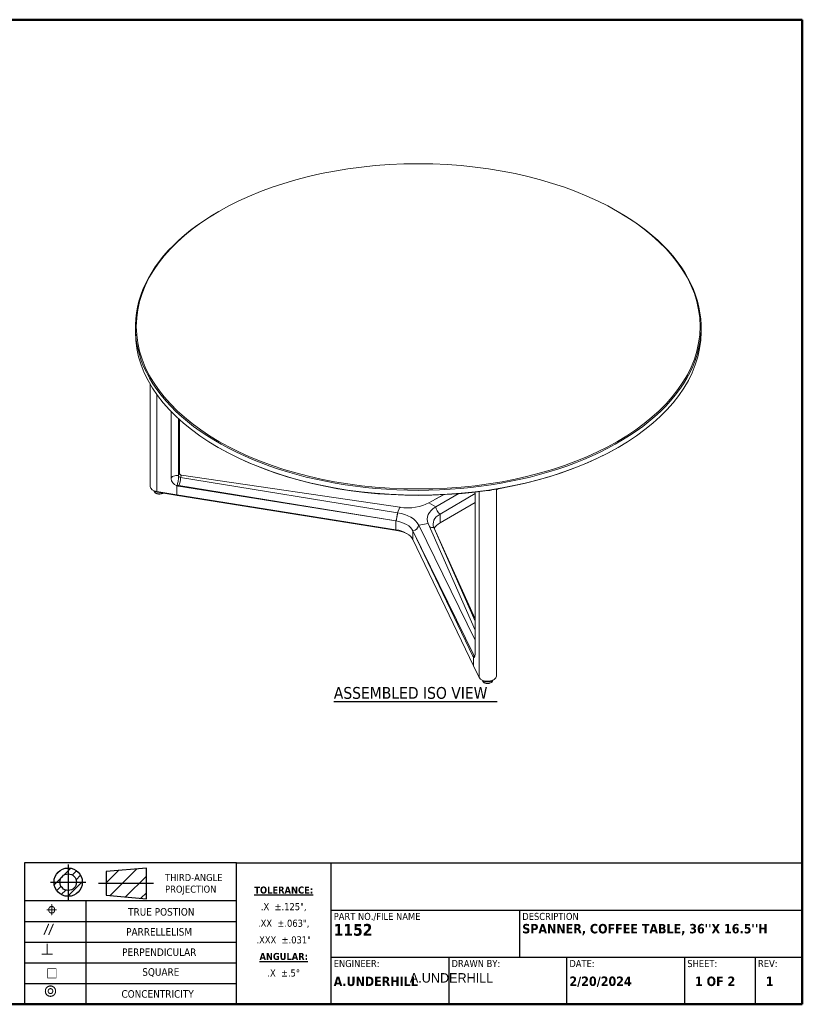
# Model space of a CAD drawing. Header units: inches. Extents: x 2 to 134, y 3 to 86.
# Tile 2 of 2: x 68 to 134, y 3 to 86. Entities that reach past the tile are written whole.
import ezdxf
from ezdxf.enums import TextEntityAlignment as Align

# ---------------------------------------------------------------- set-up
doc = ezdxf.new("R2018")
doc.units = ezdxf.units.IN
doc.header["$LTSCALE"] = 8
doc.header["$MEASUREMENT"] = 0
doc.linetypes.add('DASHED', pattern=[0.2067, 0.1654, -0.0413])
for name, color, linetype, lineweight in [('Border (ANSI)', 7, 'Continuous', 50), ('Hatch (ANSI)', 7, 'Continuous', 13), ('Symbol (ANSI)', 7, 'Continuous', 13), ('Title (ANSI)', 7, 'Continuous', 25), ('Visible (ANSI)', 7, 'Continuous', 13), ('Visible Narrow (ANSI)', 7, 'Continuous', 13)]:
    doc.layers.add(name, color=color, linetype=linetype, lineweight=lineweight)
doc.styles.add('Label Text (ANSI)', font='tahoma.ttf')
doc.styles.add('Note Text (ANSI)', font='tahoma.ttf')
doc.styles.add('Text Style53', font='tahomabd.ttf')
doc.styles.add('Text Style70', font='tahoma.ttf')

# ---------------------------------------------------------------- blocks, each defined once
blk = doc.blocks.new('Borders GILMORE BOARDER')
at = {"layer": 'Border (ANSI)'}
for p, q in [((0.2, 10.8), (16.8, 10.8)), ((0.2, 0.35), (0.2, 10.8)), ((16.8, 10.8), (16.8, 0.35)), ((16.8, 0.35), (0.2, 0.35))]:
    blk.add_line(p, q, dxfattribs=at)
blk = doc.blocks.new('Title Blocks 2020 CUMBERLAND VENDOR TITLE BLOCK')
at = {"layer": 'Hatch (ANSI)'}
h = blk.add_hatch(dxfattribs=at)
h.set_pattern_fill('ANSI31', color=256, scale=0.5, style=0)
edge = h.paths.add_edge_path(flags=0)
edge.add_arc((8.714, 1.757), 0.0875, 0, 360)
edge = h.paths.add_edge_path()
edge.add_arc((8.714, 1.757), 0.15, 0, 360)
h = blk.add_hatch(dxfattribs=at)
h.set_pattern_fill('ANSI31', color=256, style=0)
h.paths.add_polyline_path([(9.543, 1.581), (9.543, 1.906), (9.118, 1.869), (9.118, 1.619)])
at = {"layer": 'Title (ANSI)'}
for p, q in [((10.5, 1.961), (8.25, 1.961)), ((8.25, 1.961), (8.25, 0.461)), ((8.714, 1.944), (8.714, 1.569)), ((9.543, 1.906), (9.118, 1.869)), ((9.543, 1.581), (9.543, 1.906)), ((10.5, 1.961), (16.5, 1.961)), ((10.5, 0.461), (10.5, 1.961)), ((11.5, 1.961), (11.5, 0.461)), ((11.5, 1.961), (11.5, 0.461)), ((16.5, 0.461), (16.5, 1.961)), ((9.118, 1.869), (9.118, 1.619)), ((8.527, 1.757), (8.902, 1.757)), ((9.118, 1.619), (9.543, 1.581)), ((8.25, 1.561), (10.5, 1.561)), ((8.9, 1.561), (8.9, 0.461)), ((11.5, 1.461), (16.5, 1.461)), ((13.5, 1.461), (13.5, 0.961)), ((8.25, 1.341), (10.5, 1.341)), ((8.25, 1.121), (10.5, 1.121)), ((11.5, 0.961), (16.5, 0.961)), ((12.75, 0.961), (12.75, 0.461)), ((14, 0.961), (14, 0.461)), ((15.25, 0.961), (15.25, 0.461)), ((16, 0.961), (16, 0.461)), ((8.25, 0.901), (10.5, 0.901)), ((8.25, 0.681), (10.5, 0.681)), ((8.25, 0.461), (10.5, 0.461)), ((11.5, 0.461), (10.5, 0.461)), ((11.5, 0.461), (16.5, 0.461))]:
    blk.add_line(p, q, dxfattribs=at)
at = {"layer": 'Title (ANSI)', "linetype": 'DASHED', "ltscale": 0.935724}
blk.add_line((9.618, 1.744), (9.037, 1.744), dxfattribs=at)
at = {"layer": 'Title (ANSI)'}
for radius in [0.15, 0.0875]:
    blk.add_circle((8.714, 1.757), radius, dxfattribs=at)
for s, insert, char_height, attachment_point, line_spacing_factor, style in [('\\fTahoma|b0|i0;{\\H0.0750;THIRD-ANGLE\\P}\\fTahoma|b0|i0;{\\H0.0750;PROJECTION}', (9.742, 1.844), 0.075, 1, 0.987884, 'Note Text (ANSI)'), ('\\pxsm1.41;\\fTahoma|b1|i0;{\\H0.0750;\\LTOLERANCE:\\P}\\l\\fTahoma|b0|i0;{\\H0.0750;.X  ±.125",\\P}\\fTahoma|b0|i0;{\\H0.0750;.XX  ±.063",\\P}\\fTahoma|b0|i0;{\\H0.0750;.XXX  ±.031"\\P}\\fTahoma|b1|i0;{\\H0.0747;\\LANGULAR:\\P}\\l\\fTahoma|b0|i0;{\\H0.0747;.X  ±.5°}', (11, 1.711), 0.12, 2, 1.21801, 'Note Text (ANSI)'), ('\\pxsm1.41;\\fTahoma|b0|i0;{\\H0.0750;ENGINEER:\\P}\\fTahoma|b1|i0;{\\H0.1000;A.UNDERHILL}', (11.53, 0.931), 0.12, 1, 1.166952, 'Note Text (ANSI)'), ('\\pxsm1.41;\\fTahoma|b0|i0;{\\H0.0747;DATE:}\\fTahoma|b1|i0;{\\H0.0747;\\P}\\fTahoma|b1|i0;{\\H0.1000;2/20/2024}\\fTahoma|b1|i0;{\\H0.0747;\\P}\\fTahoma|b1|i0;{\\H0.0747;   \\P}\\fTahoma|b1|i0;{\\H0.0747;   \\P}', (14.03, 0.931), 0.12, 1, 1.091679, 'Note Text (ANSI)'), ('\\pxsm1.41;\\fTahoma|b0|i0;{\\H0.0750;SHEET:\\P}\\fTahoma|b1|i0;{\\H0.1000;  1 OF 2}', (15.28, 0.931), 0.18, 1, 1.046233, 'Label Text (ANSI)'), ('\\pxsm1.41;\\fTahoma|b0|i0;{\\H0.0750;REV:\\P}\\fTahoma|b1|i0;{\\H0.1000;  1}', (16.03, 0.931), 0.12, 1, 1.166952, 'Note Text (ANSI)')]:
    blk.add_mtext(s, dxfattribs=dict(at, insert=insert, char_height=char_height, attachment_point=attachment_point, line_spacing_factor=line_spacing_factor, style=style))
at = {"layer": 'Title (ANSI)', "insert": (8.477, 1.532), "char_height": 0.12, "width": 0.59545, "attachment_point": 1, "style": 'Note Text (ANSI)'}
blk.add_mtext('\\fAIGDT|b0|i0;{\\H0.1200;j}', dxfattribs=at)
at = {"layer": 'Title (ANSI)', "attachment_point": 1, "style": 'Note Text (ANSI)'}
for s, insert, char_height in [('\\fTahoma|b0|i0;{\\H0.0800;TRUE POSTION}', (9.35, 1.482), 0.08), ('\\fAIGDT|b0|i0;{\\H0.1200;f}', (8.446, 1.323), 0.12), ('\\fTahoma|b0|i0;{\\H0.0800;PARRELLELISM}', (9.329, 1.27), 0.08), ('\\fAIGDT|b0|i0;{\\H0.1200;b}', (8.426, 1.107), 0.12), ('\\fTahoma|b0|i0;{\\H0.0800;PERPENDICULAR }', (9.286, 1.054), 0.08), ('\\fTahoma|b0|i0;{\\H0.0800;SQUARE}', (9.5, 0.844), 0.08), ('\\fTahoma|b0|i0;{\\H0.0750;DRAWN BY:}', (12.78, 0.931), 0.075), ('\\fAIGDT|b0|i0;{\\H0.1200;o}', (8.493, 0.857), 0.12), ('\\fAIGDT|b0|i0;{\\H0.1200;r}', (8.459, 0.667), 0.12), ('\\fTahoma|b0|i0;{\\H0.0800;CONCENTRICITY}', (9.279, 0.611), 0.08)]:
    blk.add_mtext(s, dxfattribs=dict(at, insert=insert, char_height=char_height))
at = {"layer": 'Title (ANSI)', "color": 1, "true_color": 0xff0000, "insert": (0.5, 1.437), "char_height": 0.08, "attachment_point": 1, "line_spacing_factor": 0.987884, "style": 'Note Text (ANSI)'}
blk.add_mtext("\\fTahoma|b0|i0;{\\H0.0800;THIS DRAWING IS THE CONFIDENTIAL AND PRORIETARY INFORMATION OF CUMBERLAND CORPORATION, AND OR IT'S OPERATING COMPANIES.\\P}\\fTahoma|b0|i0;{\\H0.0800;IT IS SUBMITTED TO RETURN UPON REQUEST AND UPON THE ESPRESSED CONDITION THAT THE INFORMATION CONTAINED HEREIN\\P}\\fTahoma|b0|i0;{\\H0.0800;WILL BE HELD IN CONFIDENCE AND WILL BE USED SOLEY FOR THE BENEFIT OF THE OWNERS. CUSTOMERS RESPONSIBLE FOR VERIFYING\\P}\\fTahoma|b0|i0;{\\H0.0800;ALL ENTERWAYS, STAIRWELLS, ELEVATOR SHAFTS, ETC. FOR CLEARANCE, DELIVERY AND ISTALLATION. LEAD TIME BEGINS WHEN ORIGINATOR\\P}\\fTahoma|b0|i0;{\\H0.0800;RECEIVES FINAL PRINT APPROVAL DRAWING; CHANGES MADE POST APPROVEL AFFECT LEAD TIME START DATE}", dxfattribs=at)
at = {"layer": 'Title (ANSI)', "char_height": 0.18, "attachment_point": 1, "style": 'Label Text (ANSI)'}
for s, insert, width, line_spacing_factor in [('\\pxsm0.94;\\fTahoma|b0|i0;{\\H0.0750;PART NO./FILE NAME\\P}\\fTahoma|b1|i0;{\\H0.1250;1152}\\fTahoma|b0|i0;{\\H0.0750;\\P}\\fTahoma|b0|i0;{\\H0.0750;    \\P}', (11.53, 1.431), 1.95799, 0.726385), ("\\pxsm0.94;\\fTahoma|b0|i0;{\\H0.0750;DESCRIPTION\\P}\\fTahoma|b1|i0;{\\H0.1000;SPANNER, COFFEE TABLE, 36''X 16.5''H}\\fTahoma|b1|i0;{\\H0.0747;\\P}\\fTahoma|b0|i0;{\\H0.0750;\\P}", (13.53, 1.431), 2.94996, 0.745171)]:
    blk.add_mtext(s, dxfattribs=dict(at, insert=insert, width=width, line_spacing_factor=line_spacing_factor))
at = {"layer": 'Title (ANSI)', "style": 'Text Style53'}
blk.add_attdef('<DRAWN_BY:>', text='', height=0.1, dxfattribs=at).set_placement((12.78, 0.741), align=Align.MIDDLE_CENTER)

msp = doc.modelspace()

# ---------------------------------------------------------------- linework, layer by layer
at = {"layer": 'Symbol (ANSI)', "lineweight": 30}
msp.add_line((94.6599, 28.5169), (108.5027, 28.5169), dxfattribs=at)
at = {"layer": 'Visible (ANSI)'}
for p, q in [((84.8995, 70.1262), (84.8406, 70.0922)), ((118.7228, 70.1262), (118.7817, 70.0922)), ((77.8112, 59.886), (77.8112, 60.2942)), ((125.8112, 59.886), (125.8112, 60.2942)), ((79.0831, 46.752), (79.0831, 55.4349)), ((80.8445, 47.428), (80.8445, 53.1432)), ((81.4836, 52.5196), (81.4836, 47.6898)), ((81.5699, 47.8757), (81.5699, 52.4409)), ((84.8995, 50.054), (84.8406, 50.088)), ((118.7228, 50.054), (118.7817, 50.088)), ((81.5699, 47.8757), (81.4836, 47.6898)), ((100.2654, 44.9968), (81.7309, 47.7147)), ((81.3254, 46.0561), (81.3254, 46.8218)), ((81.3254, 46.0561), (81.3254, 46.8218)), ((81.6446, 47.5288), (100.0497, 44.5321)), ((79.4796, 46.3437), (79.3028, 46.4458)), ((79.4165, 46.3801), (79.4165, 46.3777)), ((81.3254, 46.0561), (79.6275, 46.3355)), ((79.6961, 46.2702), (81.3901, 45.9914)), ((99.9203, 43.0966), (81.3254, 46.0561)), ((81.3254, 46.0561), (81.3901, 45.9914)), ((81.3901, 45.9914), (99.985, 43.0319)), ((99.9203, 43.845), (81.4822, 46.7796)), ((103.949, 46.0649), (102.7271, 45.3777)), ((103.1647, 45.6238), (103.9389, 46.0644)), ((103.3164, 45.0375), (105.1906, 46.1482)), ((106.6319, 46.16), (103.6699, 44.4251)), ((106.632, 46.1479), (106.632, 32.5396)), ((108.6323, 46.5832), (108.4502, 46.4765)), ((108.4502, 30.6629), (108.4502, 46.5523)), ((102.7271, 45.3777), (103.3164, 45.0375)), ((103.3164, 45.0375), (102.7271, 45.3777)), ((106.632, 45.4115), (103.6699, 43.6766)), ((100.0497, 44.5321), (100.2654, 44.9968)), ((100.2654, 44.9968), (100.0497, 44.5321)), ((100.2733, 44.9956), (100.2654, 44.9968)), ((103.3105, 45.0341), (103.3164, 45.0375)), ((103.6699, 44.4251), (103.6699, 43.6766)), ((103.6699, 43.6766), (103.6699, 44.4251)), ((99.9203, 43.845), (99.9203, 43.0966)), ((99.9203, 43.845), (99.9203, 43.0966)), ((101.8497, 43.4963), (101.8518, 43.4916)), ((102.6567, 43.6162), (101.8518, 43.4916)), ((101.8518, 43.4916), (102.6567, 43.6162)), ((101.8518, 43.4916), (106.632, 33.7054)), ((106.632, 34.5798), (102.6567, 43.6162)), ((99.985, 43.0319), (99.9203, 43.0966)), ((99.985, 43.0319), (99.985, 43.0319)), ((101.3688, 43.0087), (101.3688, 42.2602)), ((106.4517, 32.3635), (101.3688, 43.0087)), ((101.3688, 42.2602), (101.3688, 43.0087)), ((103.1397, 43.2826), (106.632, 35.5355)), ((106.4949, 31.5245), (101.3688, 42.2602)), ((106.4949, 32.2902), (106.6018, 32.3012)), ((106.4949, 32.2902), (106.4949, 31.5245)), ((106.4949, 32.2902), (106.4949, 31.5245)), ((106.9789, 30.5442), (106.4949, 31.5245)), ((107.3466, 30.2547), (107.1698, 30.3567)), ((107.2835, 30.2911), (107.2835, 30.2887)), ((108.0537, 30.2547), (108.2305, 30.3567)), ((108.1168, 30.2911), (108.1168, 30.2887))]:
    msp.add_line(p, q, dxfattribs=at)
msp.add_ellipse((101.8112, 60.3623), major_axis=(-23.9167, 0), ratio=0.5773503, dxfattribs=at)
for centre, major_axis, ratio, start_param, end_param in [((101.8112, 60.2942), (-24, 0), 0.5773503, 5.4977871, 10.2101761), ((101.8112, 59.886), (24, 0), 0.5773503, 3.1415927, 6.2831853), ((101.8112, 59.818), (23.9167, 0), 0.5773503, 3.9269908, 5.4977871), ((81.6446, 47.6649), (-0.1512, 0.0702), 0.7886751, 0.3508794, 1.9216757), ((81.7309, 47.8508), (-0.1512, 0.0702), 0.7886751, 0.3508794, 1.9216757), ((81.4856, 47.3225), (-0.5978, 0.2952), 0.7852124, 0.3698731, 1.6880932), ((79.8331, 46.752), (-0.75, 0), 0.5773503, 0, 1.2930829), ((79.8331, 46.5478), (0.5, 0), 0.5773503, 3.9269908, 4.4346755), ((106.4492, 46.518), (0.1083, -0.6578), 0.2238486, 0.9367833, 1.1841548), ((107.7002, 46.8568), (0.75, 0), 0.5773503, 4.6260468, 5.311816), ((100.9069, 46.4571), (-2.6093, 0), 0.5773503, 1.325541, 2.3428206), ((102.3736, 45.5818), (0.25, -0.433), 0.5773503, 0.785289, 0.7853982), ((99.9203, 44.2533), (-0.0764, -0.4941), 0.2113249, 0.6319143, 2.2027106), ((99.3407, 43.0823), (2.6093, 0), 0.5773503, 0.2783434, 1.295623), ((105.1859, 43.9866), (-2.6093, 0), 0.5773503, 5.5143312, 6.5316108), ((105.1859, 43.5783), (-2.1093, 0), 0.5773503, 5.5143312, 6.5284407), ((103.6699, 44.8333), (0.25, -0.433), 0.5773503, 3.9269908, 5.4977871), ((103.6699, 44.8333), (-0.25, 0.433), 0.5773503, 0.7853982, 2.3561945), ((99.3407, 42.6741), (2.1093, 0), 0.5773503, 0.2783434, 1.2924529), ((101.3688, 43.4169), (0.4535, 0.2105), 0.7886751, 4.3615096, 5.9323059), ((101.3688, 43.4169), (0.4535, 0.2105), 0.7886751, 4.3615096, 5.9323059), ((105.1859, 42.8299), (-2.1093, 0), 0.5773503, 5.5143312, 5.9738675), ((99.3407, 41.9256), (2.1093, 0), 0.5773503, 0.2783434, 1.2924529), ((99.3407, 41.7215), (2.3593, 0), 0.5773503, 0.8398905, 1.2942061), ((101.6146, 43.1183), (0.2316, 0.1075), 0.7886751, 0.4224315, 0.4226487), ((103.1397, 43.6909), (-0.4535, -0.2105), 0.7886751, 0.3191997, 1.2199169), ((106.4492, 32.9097), (0.1083, -0.6578), 0.2238486, 5.9017485, 7.2199686), ((106.5685, 32.7608), (0.3912, 0.3113), 0.9045784, 3.935164, 4.1528364), ((107.7002, 30.6629), (0.75, 0), 0.5773503, 3.4193061, 6.2831853), ((107.7002, 30.4588), (0.5, 0), 0.5773503, 3.9269908, 5.4977871)]:
    msp.add_ellipse(centre, major_axis=major_axis, ratio=ratio, start_param=start_param, end_param=end_param, dxfattribs=at)
for points, knots in [([(81.3542, 46.8839), (81.3705, 46.9191), (81.3867, 46.964), (81.417, 47.0684), (81.4308, 47.1269), (81.4541, 47.2497), (81.4635, 47.3125), (81.4747, 47.4165), (81.478, 47.4571), (81.482, 47.5317), (81.4829, 47.5639), (81.4836, 47.6227), (81.4836, 47.6488), (81.4836, 47.6898)], [0, 0, 0, 0, 0.3605211, 0.3605211, 0.7225057, 0.7225057, 1.083741, 1.083741, 1.3310428, 1.3310428, 1.5499526, 1.5499526, 1.7226431, 1.7226431, 1.7226431, 1.7226431]), ([(81.3254, 46.8218), (81.3292, 46.8301), (81.3331, 46.8384), (81.3427, 46.8591), (81.3485, 46.8715), (81.3542, 46.8839)], [0.04180024, 0.04180024, 0.04180024, 0.04180024, 0.12694307, 0.12694307, 0.25390929, 0.25390929, 0.25390929, 0.25390929]), ([(80.1347, 46.198), (80.1198, 46.1884), (80.1037, 46.1796), (80.0507, 46.1549), (80.0104, 46.1419), (79.9257, 46.1243), (79.8812, 46.1198), (79.7924, 46.1193), (79.748, 46.1234), (79.6632, 46.1398), (79.6229, 46.1523), (79.55, 46.1849), (79.5174, 46.2051), (79.4646, 46.2521), (79.444, 46.2789), (79.4216, 46.3305), (79.4165, 46.3541), (79.4165, 46.3777)], [2.5627799, 2.5627799, 2.5627799, 2.5627799, 2.7211932, 2.7211932, 3.0583149, 3.0583149, 3.392976, 3.392976, 3.7262298, 3.7262298, 4.060746, 4.060746, 4.3978123, 4.3978123, 4.7269492, 4.7269492, 4.9726643, 4.9726643, 4.9726643, 4.9726643]), ([(99.9203, 43.845), (99.9283, 43.8622), (99.937, 43.8835), (99.9541, 43.931), (99.9624, 43.9573), (99.9772, 44.0084), (99.9849, 44.0379), (99.9994, 44.0996), (100.0061, 44.1318), (100.0174, 44.1918), (100.023, 44.2251), (100.0327, 44.2916), (100.0368, 44.3248), (100.0429, 44.3845), (100.0455, 44.4165), (100.0489, 44.4777), (100.0497, 44.5069), (100.0497, 44.5321)], [-1.4106973, -1.4106973, -1.4106973, -1.4106973, -1.2343409, -1.2343409, -1.0579845, -1.0579845, -0.881643, -0.881643, -0.7053015, -0.7053015, -0.5289721, -0.5289721, -0.3526427, -0.3526427, -0.1763213, -0.1763213, -0.0000037, -0.0000037, -0.0000037, -0.0000037]), ([(106.6025, 32.3068), (106.581, 32.3035), (106.5595, 32.3002), (106.5237, 32.2946), (106.5093, 32.2924), (106.4949, 32.2902)], [0, 0, 0, 0, 0.12701203, 0.12701203, 0.21223367, 0.21223367, 0.21223367, 0.21223367]), ([(108.1168, 30.2887), (108.1168, 30.2628), (108.1107, 30.237), (108.0869, 30.1872), (108.0685, 30.1635), (108.0201, 30.1192), (107.9889, 30.0991), (107.9177, 30.0658), (107.8775, 30.0528), (107.7927, 30.0353), (107.7482, 30.0308), (107.6594, 30.0303), (107.615, 30.0344), (107.5303, 30.0508), (107.4899, 30.0632), (107.417, 30.0958), (107.3844, 30.1161), (107.3316, 30.1631), (107.3111, 30.1899), (107.2886, 30.2415), (107.2835, 30.265), (107.2835, 30.2887)], [5.6527742, 5.6527742, 5.6527742, 5.6527742, 5.9220943, 5.9220943, 6.2146819, 6.2146819, 6.5428958, 6.5428958, 6.8800174, 6.8800174, 7.2146786, 7.2146786, 7.5479324, 7.5479324, 7.8824485, 7.8824485, 8.2195149, 8.2195149, 8.5486518, 8.5486518, 8.7943669, 8.7943669, 8.7943669, 8.7943669])]:
    msp.add_open_spline(points, degree=3, knots=knots, dxfattribs=at)
for points in [[(81.4822, 46.7796), (81.4292, 46.7883), (81.3766, 46.8025), (81.3254, 46.8218)], [(106.4949, 32.2902), (106.4808, 32.3086), (106.4663, 32.3332), (106.4517, 32.3635)], [(106.6041, 32.3071), (106.6036, 32.307), (106.603, 32.3069), (106.6025, 32.3068)]]:
    msp.add_open_spline(points, degree=3, dxfattribs=at)
msp.add_rational_spline([(99.9203, 43.0966), (99.9508, 43.066), (99.985, 43.0319)], [1.03088244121, 1.01691684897, 1], degree=2, dxfattribs=at)
at = {"layer": 'Visible Narrow (ANSI)'}
for p, q in [((79.6275, 46.3355), (79.6275, 54.5981)), ((81.6446, 47.5288), (81.7309, 47.7147)), ((81.4822, 46.7796), (81.512, 46.8422)), ((99.9203, 43.845), (81.512, 46.8422)), ((79.6275, 46.3355), (79.6961, 46.2702)), ((103.6699, 44.4251), (106.6317, 46.1804)), ((106.9789, 30.5442), (106.9789, 46.3358)), ((101.3688, 43.0087), (106.5602, 32.3807)), ((103.1397, 43.2826), (106.632, 35.3441)), ((106.4517, 32.3635), (106.5602, 32.3807))]:
    msp.add_line(p, q, dxfattribs=at)
for centre, major_axis, ratio, start_param, end_param in [((81.3438, 47.4126), (-0.5, 0), 0.5773503, 4.4289319, 6.2298789), ((81.512, 47.2505), (0.0784, 0.4938), 0.2164716, 3.7743194, 5.3451157), ((79.8331, 46.3777), (-0.4167, 0), 0.5773503, 0, 2.3170445), ((103.6699, 44.8333), (-0.2562, 0.4294), 0.5868225, 0.7769882, 2.3477845), ((101.3688, 43.4169), (0.4481, 0.2218), 0.7850712, 4.3417714, 5.9125677), ((106.5602, 32.7889), (0.4514, 0.215), 0.7873149, 4.353575, 4.4857178), ((107.7002, 30.2887), (0.4167, 0), 0.5773503, 3.1415927, 6.2831853)]:
    msp.add_ellipse(centre, major_axis=major_axis, ratio=ratio, start_param=start_param, end_param=end_param, dxfattribs=at)
for points in [[(81.512, 46.8422), (81.4588, 46.8507), (81.4056, 46.8647), (81.3542, 46.8839)], [(106.5602, 32.3807), (106.5744, 32.3502), (106.5887, 32.3253), (106.6025, 32.3068)]]:
    msp.add_open_spline(points, degree=3, dxfattribs=at)

# ---------------------------------------------------------------- block references
at = {"xscale": 8, "yscale": 8, "zscale": 8}
msp.add_blockref('Borders GILMORE BOARDER', (0, 0), dxfattribs=at)
ref = msp.add_blockref('Title Blocks 2020 CUMBERLAND VENDOR TITLE BLOCK', (2.4, -0.8855), dxfattribs=dict(xscale=8, yscale=8, zscale=8))
lines = msp.add_mtext('A.UNDERHILL', dxfattribs={"layer": 'Title (ANSI)', "insert": (104.64, 5.04), "char_height": 0.8, "attachment_point": 5, "style": 'Text Style53'})
ref.add_attrib('<DRAWN_BY:>', '', (104.64, 5.04)).embed_mtext(lines)

# ---------------------------------------------------------------- texts
at = {"layer": 'Symbol (ANSI)', "insert": (94.6535, 28.7208), "char_height": 1, "attachment_point": 7, "style": 'Text Style70'}
msp.add_mtext('ASSEMBLED ISO VIEW', dxfattribs=at)

doc.saveas('drawing.dxf')
